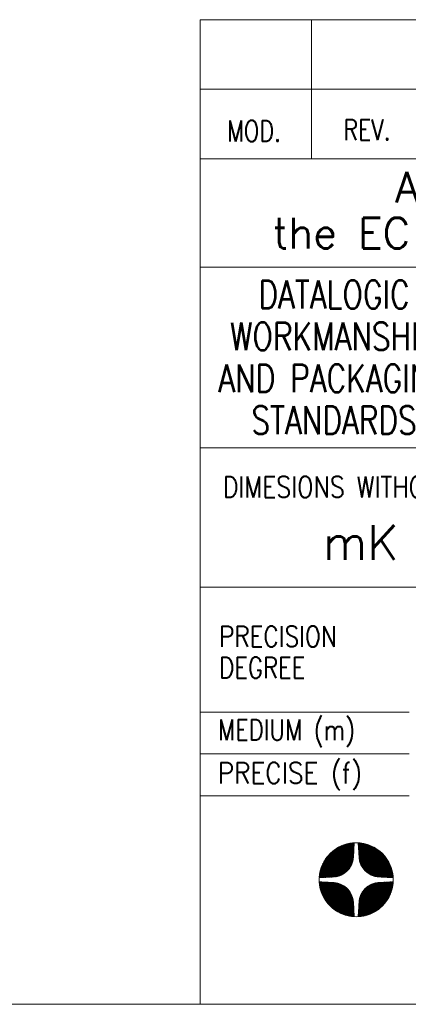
# Model space of a CAD drawing. Header units: millimetres. Extents: x 0 to 415, y 0 to 292.
# Tile 3 of 27: x 212 to 240, y 5 to 76. Entities that reach past the tile are written whole.
import ezdxf

# ---------------------------------------------------------------- set-up
doc = ezdxf.new("R2010")
doc.units = ezdxf.units.MM
doc.layers.add('1', color=7, linetype='Continuous', true_color=0xffffff)
doc.layers.add('256', color=7, linetype='Continuous', true_color=0xffffff)
doc.styles.add('blockfont', font='simplex.shx')
doc.styles.add('ideas_simplex', font='simplex.shx')

# ---------------------------------------------------------------- blocks, each defined once
blk = doc.blocks.new('HATCH19')
at = {"color": 5, "lineweight": 13}
for p, q in [((236.357539, 11.320064), (238.842144, 13.804669)), ((236.359053, 11.348953), (238.813255, 13.803155)), ((236.360567, 11.377842), (238.784365, 13.801641)), ((236.362081, 11.406732), (238.755476, 13.800126)), ((236.363595, 11.435621), (238.726587, 13.798612)), ((236.365109, 11.464511), (238.697697, 13.797098)), ((236.366623, 11.4934), (238.668808, 13.795584)), ((236.368137, 11.52229), (238.639918, 13.79407)), ((236.369601, 11.30475), (238.857458, 13.792607)), ((236.369651, 11.551179), (238.611029, 13.792556)), ((236.371165, 11.580069), (238.582139, 13.791042)), ((236.372679, 11.608958), (238.55325, 13.789528)), ((236.374194, 11.637847), (238.524361, 13.788014)), ((236.375708, 11.666737), (238.495471, 13.7865)), ((236.377222, 11.695626), (238.466582, 13.784986)), ((236.378736, 11.724516), (238.437692, 13.783472)), ((236.38025, 11.753405), (238.408803, 13.781958)), ((236.381764, 11.782295), (238.379913, 13.780444)), ((236.383278, 11.811184), (238.351024, 13.77893)), ((236.384792, 11.840074), (238.322135, 13.777416)), ((236.386306, 11.868963), (238.293245, 13.775902)), ((236.38782, 11.897852), (238.264356, 13.774388)), ((236.389334, 11.926742), (238.235466, 13.772874)), ((236.390848, 11.955631), (238.206577, 13.77136)), ((236.392362, 11.984521), (238.177687, 13.769846)), ((236.393876, 12.01341), (238.148798, 13.768332)), ((236.39539, 12.0423), (238.119908, 13.766818)), ((236.396904, 12.071189), (238.091019, 13.765304)), ((236.398418, 12.100079), (238.06213, 13.76379)), ((236.398944, 11.306718), (238.855491, 13.763264)), ((236.399932, 12.128968), (238.03324, 13.762276)), ((236.401446, 12.157857), (238.004351, 13.760762)), ((236.40296, 12.186747), (237.975461, 13.759248)), ((236.404474, 12.215636), (237.946572, 13.757734)), ((236.405988, 12.244526), (237.917682, 13.75622)), ((236.407502, 12.273415), (237.888793, 13.754706)), ((236.409016, 12.302305), (237.859904, 13.753192)), ((236.41053, 12.331194), (237.831014, 13.751678)), ((236.412325, 12.360364), (237.801844, 13.749883)), ((236.414748, 12.390163), (237.772045, 13.74746)), ((236.417847, 12.420637), (237.741571, 13.744362)), ((236.421673, 12.451838), (237.71037, 13.740536)), ((236.426287, 12.483828), (237.67838, 13.735921)), ((236.428644, 11.309042), (238.853167, 13.733565)), ((236.431762, 12.516679), (237.64553, 13.730446)), ((236.438181, 12.550473), (237.611735, 13.724027)), ((236.445645, 12.585313), (237.576896, 13.716563)), ((236.454276, 12.621319), (237.540889, 13.707932)), ((236.458714, 11.311737), (238.850472, 13.703494)), ((236.464225, 12.658643), (237.503565, 13.697983)), ((236.47568, 12.697474), (237.464735, 13.686528)), ((236.488884, 12.738053), (237.424155, 13.673324)), ((236.489171, 11.314818), (238.84739, 13.673037)), ((236.504159, 12.780703), (237.381505, 13.65805)), ((236.520031, 11.318303), (238.843905, 13.642177)), ((236.521946, 12.825866), (237.336342, 13.640262)), ((236.542881, 12.874177), (237.288031, 13.619327)), ((236.551313, 11.322209), (238.839999, 13.610896)), ((236.567944, 12.926615), (237.235594, 13.594264)), ((236.583035, 11.326556), (238.835652, 13.579173)), ((236.598787, 12.984833), (237.177375, 13.563422)), ((236.61522, 11.331366), (238.830843, 13.546988)), ((236.638663, 13.052085), (237.110124, 13.523545)), ((236.647892, 11.336662), (238.825547, 13.514317)), ((236.681075, 11.34247), (238.819739, 13.481133)), ((236.696171, 13.136968), (237.02524, 13.466037)), ((236.714799, 11.348818), (238.81339, 13.447409)), ((236.749096, 11.355739), (238.806469, 13.413113)), ((236.783999, 11.363268), (238.798941, 13.378209)), ((236.81955, 11.371442), (238.790766, 13.342659)), ((236.85579, 11.380308), (238.7819, 13.306418)), ((236.892772, 11.389914), (238.772295, 13.269437)), ((236.93055, 11.400316), (238.761892, 13.231659)), ((236.969189, 11.41158), (238.750628, 13.193019)), ((237.008764, 11.42378), (238.738428, 13.153444)), ((237.049363, 11.437003), (238.725205, 13.112846)), ((237.091086, 11.451351), (238.710858, 13.071123)), ((237.134055, 11.466944), (238.695264, 13.028154)), ((237.178415, 11.483929), (238.678279, 12.983793)), ((237.224346, 11.502485), (238.659724, 12.937862)), ((237.27207, 11.522833), (238.639376, 12.890139)), ((237.321868, 11.545256), (238.616953, 12.840341)), ((237.37411, 11.570122), (238.592086, 12.788098)), ((237.429294, 11.597931), (238.564277, 12.732914)), ((237.488121, 11.629382), (238.532826, 12.674088)), ((237.551633, 11.665519), (238.49669, 12.610576)), ((237.621508, 11.708019), (238.454189, 12.5407)), ((237.700793, 11.759928), (238.40228, 12.461415)), ((237.796286, 11.828046), (238.334163, 12.365922)), ((237.933104, 11.937489), (238.22472, 12.229104))]:
    blk.add_line(p, q, dxfattribs=at)
blk = doc.blocks.new('HATCH21')
at = {"color": 5, "lineweight": 13}
for p, q in [((236.358574, 16.571414), (236.392138, 16.604978)), ((236.359937, 16.545402), (236.417607, 16.603071)), ((236.3613, 16.519389), (236.442849, 16.600938)), ((236.362663, 16.493377), (236.46787, 16.598584)), ((236.364027, 16.467365), (236.492676, 16.596015)), ((236.36539, 16.441353), (236.517271, 16.593234)), ((236.366753, 16.415341), (236.541659, 16.590247)), ((236.368116, 16.389329), (236.565846, 16.587058)), ((236.36948, 16.363316), (236.589835, 16.583672)), ((236.370843, 16.337304), (236.61363, 16.580092)), ((236.372206, 16.311292), (236.637236, 16.576322)), ((236.373569, 16.28528), (236.660655, 16.572366)), ((236.374933, 16.259268), (236.683892, 16.568227)), ((236.376296, 16.233256), (236.70695, 16.56391)), ((236.377659, 16.207243), (236.729832, 16.559416)), ((236.379022, 16.181231), (236.752541, 16.55475)), ((236.380386, 16.155219), (236.77508, 16.549913)), ((236.381749, 16.129207), (236.797452, 16.54491)), ((236.383112, 16.103195), (236.819659, 16.539742)), ((236.384475, 16.077182), (236.841705, 16.534412)), ((236.385839, 16.05117), (236.863591, 16.528923)), ((236.387202, 16.025158), (236.885321, 16.523278)), ((236.388565, 15.999146), (236.906896, 16.517477)), ((236.389928, 15.973134), (236.928319, 16.511525)), ((236.391292, 15.947122), (236.949592, 16.505422)), ((236.392655, 15.921109), (236.970717, 16.499172)), ((236.394018, 15.895097), (236.991696, 16.492775)), ((236.395381, 15.869085), (237.01253, 16.486234)), ((236.396744, 15.843073), (237.033222, 16.479551)), ((236.398108, 15.817061), (237.053774, 16.472727)), ((236.399471, 15.791049), (237.074187, 16.465764)), ((236.400834, 15.765036), (237.094462, 16.458664)), ((236.402197, 15.739024), (237.114602, 16.451429)), ((236.403561, 15.713012), (237.134608, 16.44406)), ((236.404924, 15.687), (237.154482, 16.436558)), ((236.406287, 15.660988), (237.174224, 16.428925)), ((236.40765, 15.634975), (237.193837, 16.421162)), ((236.409014, 15.608963), (237.213321, 16.41327)), ((236.410377, 15.582951), (237.232678, 16.405252)), ((236.411893, 15.557092), (237.251909, 16.397108)), ((236.413819, 15.531642), (237.271015, 16.388839)), ((236.416141, 15.506589), (237.289998, 16.380446)), ((236.418843, 15.481915), (237.308859, 16.371931)), ((236.42191, 15.457607), (237.327598, 16.363295)), ((236.425328, 15.43365), (237.346217, 16.354538)), ((236.429086, 15.410032), (237.364716, 16.345662)), ((236.433171, 15.386742), (237.383097, 16.336668)), ((236.437573, 15.363769), (237.401361, 16.327556)), ((236.442282, 15.341102), (237.419508, 16.318328)), ((236.447289, 15.318733), (237.43754, 16.308984)), ((236.452584, 15.296654), (237.455457, 16.299526)), ((236.458161, 15.274855), (237.47326, 16.289953)), ((236.464012, 15.25333), (237.490949, 16.280267)), ((236.47013, 15.232073), (237.508526, 16.270469)), ((236.476508, 15.211075), (237.525992, 16.260559)), ((236.48314, 15.190332), (237.543346, 16.250538)), ((236.490022, 15.169838), (237.56059, 16.240407)), ((236.497146, 15.149588), (237.577724, 16.230166)), ((236.50451, 15.129575), (237.59475, 16.219815)), ((236.512107, 15.109797), (237.611666, 16.209357)), ((236.519933, 15.090248), (237.628475, 16.19879)), ((236.527985, 15.070925), (237.645177, 16.188116)), ((236.536259, 15.051823), (237.661771, 16.177335)), ((236.54475, 15.032939), (237.67826, 16.166448)), ((236.553456, 15.014269), (237.694642, 16.155455)), ((236.562373, 14.995811), (237.710919, 16.144357)), ((236.571499, 14.977561), (237.727091, 16.133153)), ((236.58083, 14.959517), (237.743158, 16.121845)), ((236.590364, 14.941676), (237.759122, 16.110433)), ((236.600098, 14.924034), (237.774982, 16.098918)), ((236.610031, 14.906591), (237.790738, 16.087299)), ((236.620159, 14.889344), (237.806391, 16.075576)), ((236.630481, 14.872291), (237.821942, 16.063751)), ((236.640995, 14.85543), (237.83739, 16.051824)), ((236.6517, 14.838759), (237.852736, 16.039795)), ((236.662593, 14.822276), (237.86798, 16.027664)), ((236.673673, 14.805981), (237.883123, 16.015431)), ((236.684938, 14.789871), (237.898164, 16.003097)), ((236.696388, 14.773946), (237.913104, 15.990661)), ((236.708022, 14.758203), (237.927943, 15.978125)), ((236.719837, 14.742643), (237.942682, 15.965488)), ((236.731833, 14.727265), (237.95732, 15.952751)), ((236.74401, 14.712066), (237.971857, 15.939913)), ((236.756367, 14.697047), (237.986294, 15.926975)), ((236.768902, 14.682207), (238.000632, 15.913936)), ((236.781615, 14.667545), (238.014869, 15.900798)), ((236.794506, 14.65306), (238.029006, 15.88756)), ((236.807575, 14.638753), (238.043043, 15.874221)), ((236.82082, 14.624623), (238.05698, 15.860783)), ((236.834243, 14.61067), (238.070818, 15.847245)), ((236.847842, 14.596894), (238.084556, 15.833608)), ((236.861618, 14.583294), (238.098194, 15.81987)), ((236.87557, 14.569871), (238.111732, 15.806033)), ((236.889699, 14.556625), (238.12517, 15.792096)), ((236.904005, 14.543556), (238.138509, 15.778059)), ((236.918489, 14.530664), (238.151748, 15.763923)), ((236.93315, 14.51795), (238.164886, 15.749686)), ((236.94799, 14.505414), (238.177925, 15.735349)), ((236.963008, 14.493057), (238.190864, 15.720912)), ((236.978206, 14.48088), (238.203702, 15.706375)), ((236.993585, 14.468883), (238.21644, 15.691738)), ((237.009144, 14.457067), (238.229077, 15.677)), ((237.024886, 14.445433), (238.241613, 15.662161)), ((237.04081, 14.433982), (238.254049, 15.647221)), ((237.056919, 14.422716), (238.266384, 15.63218)), ((237.073214, 14.411635), (238.278617, 15.617038)), ((237.089696, 14.400741), (238.290748, 15.601794)), ((237.106366, 14.390036), (238.302778, 15.586448)), ((237.123227, 14.379522), (238.314706, 15.571)), ((237.140279, 14.369199), (238.326531, 15.55545)), ((237.157526, 14.35907), (238.338254, 15.539797)), ((237.174968, 14.349137), (238.349873, 15.524042)), ((237.192609, 14.339401), (238.361389, 15.508182)), ((237.210449, 14.329867), (238.372802, 15.492219)), ((237.228493, 14.320535), (238.38411, 15.476152)), ((237.246742, 14.311409), (238.395314, 15.45998)), ((237.265199, 14.302491), (238.406413, 15.443704)), ((237.283868, 14.293784), (238.417406, 15.427322)), ((237.302751, 14.285292), (238.428293, 15.410834)), ((237.321852, 14.277017), (238.439075, 15.39424)), ((237.341175, 14.268965), (238.449749, 15.377539)), ((237.360723, 14.261137), (238.460316, 15.36073)), ((237.3805, 14.253539), (238.470775, 15.343814)), ((237.400512, 14.246175), (238.481126, 15.326789)), ((237.420762, 14.239049), (238.491367, 15.309655)), ((237.441255, 14.232167), (238.501499, 15.292412)), ((237.461997, 14.225534), (238.51152, 15.275058)), ((237.482993, 14.219155), (238.521431, 15.257593)), ((237.50425, 14.213036), (238.53123, 15.240016)), ((237.525774, 14.207185), (238.540916, 15.222327)), ((237.547571, 14.201607), (238.550489, 15.204524)), ((237.56965, 14.19631), (238.559948, 15.186608)), ((237.592018, 14.191302), (238.569292, 15.168577)), ((237.614683, 14.186592), (238.578521, 15.15043)), ((237.637655, 14.182189), (238.587633, 15.132166)), ((237.660944, 14.178103), (238.596627, 15.113786)), ((237.684561, 14.174344), (238.605504, 15.095287)), ((237.708516, 14.170924), (238.614261, 15.076668)), ((237.732823, 14.167855), (238.622898, 15.05793)), ((237.757496, 14.165152), (238.631413, 15.03907)), ((237.782548, 14.162829), (238.639806, 15.020087)), ((237.807996, 14.160902), (238.648076, 15.000981)), ((237.833854, 14.159384), (238.65622, 14.981751)), ((237.859866, 14.158021), (238.664239, 14.962394)), ((237.885878, 14.156658), (238.672131, 14.94291)), ((237.91189, 14.155294), (238.679894, 14.923298)), ((237.937903, 14.153931), (238.687528, 14.903556)), ((237.963915, 14.152568), (238.69503, 14.883683)), ((237.989927, 14.151205), (238.7024, 14.863678)), ((238.015939, 14.149841), (238.709636, 14.843538)), ((238.041951, 14.148478), (238.716736, 14.823263)), ((238.067963, 14.147115), (238.723699, 14.802851)), ((238.093976, 14.145752), (238.730524, 14.7823)), ((238.119988, 14.144388), (238.737207, 14.761608)), ((238.146, 14.143025), (238.743749, 14.740774)), ((238.172012, 14.141662), (238.750146, 14.719796)), ((238.198024, 14.140299), (238.756397, 14.698672)), ((238.224036, 14.138935), (238.762501, 14.6774)), ((238.250049, 14.137572), (238.768454, 14.655977)), ((238.276061, 14.136209), (238.774254, 14.634403)), ((238.302073, 14.134846), (238.779901, 14.612673)), ((238.328085, 14.133482), (238.78539, 14.590787)), ((238.354097, 14.132119), (238.79072, 14.568742)), ((238.380109, 14.130756), (238.795889, 14.546535)), ((238.406122, 14.129393), (238.800893, 14.524164)), ((238.432134, 14.128029), (238.80573, 14.501626)), ((238.458146, 14.126666), (238.810397, 14.478917)), ((238.484158, 14.125303), (238.814891, 14.456036)), ((238.51017, 14.12394), (238.81921, 14.432979)), ((238.536182, 14.122576), (238.823349, 14.409743)), ((238.562195, 14.121213), (238.827305, 14.386324)), ((238.588207, 14.11985), (238.831076, 14.362719)), ((238.614219, 14.118487), (238.834657, 14.338924)), ((238.640231, 14.117123), (238.838044, 14.314936)), ((238.666243, 14.11576), (238.841233, 14.29075)), ((238.692255, 14.114397), (238.844221, 14.266362)), ((238.718268, 14.113034), (238.847003, 14.241769)), ((238.74428, 14.11167), (238.849573, 14.216964)), ((238.770292, 14.110307), (238.851928, 14.191943)), ((238.796304, 14.108944), (238.854062, 14.166701)), ((238.822316, 14.107581), (238.855969, 14.141234))]:
    blk.add_line(p, q, dxfattribs=at)
blk = doc.blocks.new('HATCH23')
at = {"color": 5, "lineweight": 13}
for p, q in [((233.555755, 14.11871), (236.043497, 16.606453)), ((233.557723, 14.148055), (236.014153, 16.604484)), ((233.560049, 14.177755), (235.984452, 16.602159)), ((233.562745, 14.207827), (235.95438, 16.599463)), ((233.565828, 14.238286), (235.923922, 16.59638)), ((233.569314, 14.269147), (235.89306, 16.592893)), ((233.570955, 14.106536), (236.055672, 16.591253)), ((233.573222, 14.30043), (235.861777, 16.588986)), ((233.577571, 14.332154), (235.830053, 16.584637)), ((233.582382, 14.364341), (235.797866, 16.579826)), ((233.58768, 14.397015), (235.765193, 16.574528)), ((233.59349, 14.4302), (235.732008, 16.568718)), ((233.599841, 14.463926), (235.698282, 16.562367)), ((233.599845, 14.10805), (236.054158, 16.562363)), ((233.606764, 14.498225), (235.663983, 16.555444)), ((233.614294, 14.533131), (235.629077, 16.547913)), ((233.622471, 14.568683), (235.593524, 16.539736)), ((233.628734, 14.109564), (236.052644, 16.533474)), ((233.63134, 14.604927), (235.557281, 16.530868)), ((233.640948, 14.641911), (235.520297, 16.52126)), ((233.651354, 14.679692), (235.482516, 16.510854)), ((233.657624, 14.111078), (236.05113, 16.504584)), ((233.662621, 14.718335), (235.443873, 16.499587)), ((233.674825, 14.757914), (235.404294, 16.487383)), ((233.686513, 14.112592), (236.049616, 16.475695)), ((233.688051, 14.798516), (235.363692, 16.474156)), ((233.702403, 14.840243), (235.321965, 16.459804)), ((233.715403, 14.114106), (236.048102, 16.446805)), ((233.718002, 14.883217), (235.278991, 16.444206)), ((233.734992, 14.927583), (235.234625, 16.427215)), ((233.744292, 14.11562), (236.046588, 16.417916)), ((233.753554, 14.97352), (235.188688, 16.408654)), ((233.773182, 14.117134), (236.045074, 16.389027)), ((233.773909, 15.02125), (235.140957, 16.388299)), ((233.79634, 15.071057), (235.091151, 16.365868)), ((233.802071, 14.118648), (236.04356, 16.360137)), ((233.821217, 15.123309), (235.038899, 16.340991)), ((233.830961, 14.120162), (236.042046, 16.331248)), ((233.849037, 15.178505), (234.983703, 16.31317)), ((233.85985, 14.121676), (236.040532, 16.302358)), ((233.880504, 15.237347), (234.924861, 16.281704)), ((233.888739, 14.12319), (236.039018, 16.273469)), ((233.91666, 15.300878), (234.861329, 16.245548)), ((233.917629, 14.124704), (236.037504, 16.244579)), ((233.946518, 14.126218), (236.03599, 16.21569)), ((233.959188, 15.370782), (234.791426, 16.20302)), ((233.975408, 14.127732), (236.034476, 16.186801)), ((234.004297, 14.129246), (236.032962, 16.157911)), ((234.011141, 15.45011), (234.712098, 16.151067)), ((234.033187, 14.130761), (236.031448, 16.129022)), ((234.062076, 14.132275), (236.029934, 16.100132)), ((234.079341, 15.545686), (234.616521, 16.082866)), ((234.090966, 14.133789), (236.02842, 16.071243)), ((234.119855, 14.135303), (236.026906, 16.042353)), ((234.148745, 14.136817), (236.025392, 16.013464)), ((234.177634, 14.138331), (236.023878, 15.984574)), ((234.189084, 15.682804), (234.479403, 15.973124)), ((234.206524, 14.139845), (236.022364, 15.955685)), ((234.235413, 14.141359), (236.02085, 15.926796)), ((234.264302, 14.142873), (236.019336, 15.897906)), ((234.293192, 14.144387), (236.017822, 15.869017)), ((234.322081, 14.145901), (236.016308, 15.840127)), ((234.350971, 14.147415), (236.014794, 15.811238)), ((234.37986, 14.148929), (236.01328, 15.782348)), ((234.40875, 14.150443), (236.011766, 15.753459)), ((234.437639, 14.151957), (236.010252, 15.724569)), ((234.466529, 14.153471), (236.008738, 15.69568)), ((234.495418, 14.154985), (236.007224, 15.666791)), ((234.524308, 14.156499), (236.00571, 15.637901)), ((234.553197, 14.158013), (236.004196, 15.609012)), ((234.582087, 14.159527), (236.002682, 15.580122)), ((234.611255, 14.16132), (236.000889, 15.550954)), ((234.641051, 14.163741), (235.998468, 15.521158)), ((234.671522, 14.166837), (235.995372, 15.490686)), ((234.702721, 14.17066), (235.991549, 15.459488)), ((234.734708, 14.175272), (235.986937, 15.427501)), ((234.767555, 14.180743), (235.981466, 15.394654)), ((234.801346, 14.187159), (235.97505, 15.360863)), ((234.836181, 14.194619), (235.96759, 15.326027)), ((234.872184, 14.203245), (235.958963, 15.290025)), ((234.909502, 14.213189), (235.94902, 15.252706)), ((234.948327, 14.224638), (235.937571, 15.213882)), ((234.988899, 14.237835), (235.924374, 15.173309)), ((235.031541, 14.253102), (235.909107, 15.130667)), ((235.076694, 14.270878), (235.89133, 15.085515)), ((235.124992, 14.291801), (235.870408, 15.037217)), ((235.177412, 14.316846), (235.845363, 14.984797)), ((235.235605, 14.347663), (235.814545, 14.926604)), ((235.302814, 14.387497), (235.774712, 14.859395)), ((235.387599, 14.444906), (235.717302, 14.77461))]:
    blk.add_line(p, q, dxfattribs=at)
blk = doc.blocks.new('HATCH25')
at = {"color": 5, "lineweight": 13}
for p, q in [((233.55723, 13.770071), (233.590794, 13.803635)), ((233.559137, 13.744602), (233.616806, 13.802271)), ((233.56127, 13.71936), (233.642818, 13.800908)), ((233.563624, 13.694338), (233.66883, 13.799545)), ((233.566194, 13.669533), (233.694843, 13.798182)), ((233.568974, 13.644938), (233.720855, 13.796818)), ((233.571961, 13.620549), (233.746867, 13.795455)), ((233.57515, 13.596363), (233.772879, 13.794092)), ((233.578537, 13.572374), (233.798891, 13.792729)), ((233.582117, 13.548579), (233.824904, 13.791366)), ((233.585886, 13.524973), (233.850916, 13.790002)), ((233.589842, 13.501553), (233.876928, 13.788639)), ((233.593981, 13.478316), (233.90294, 13.787276)), ((233.598298, 13.455259), (233.928952, 13.785913)), ((233.602792, 13.432377), (233.954965, 13.784549)), ((233.607459, 13.409668), (233.980977, 13.783186)), ((233.612295, 13.387129), (234.006989, 13.781823)), ((233.617299, 13.364757), (234.033001, 13.78046)), ((233.622466, 13.342549), (234.059013, 13.779096)), ((233.627796, 13.320504), (234.085026, 13.777733)), ((233.633285, 13.298617), (234.111038, 13.77637)), ((233.638931, 13.276887), (234.13705, 13.775007)), ((233.644731, 13.255312), (234.163062, 13.773643)), ((233.650683, 13.233889), (234.189074, 13.77228)), ((233.656786, 13.212617), (234.215086, 13.770917)), ((233.663037, 13.191492), (234.241099, 13.769554)), ((233.669433, 13.170513), (234.267111, 13.768191)), ((233.675974, 13.149679), (234.293123, 13.766827)), ((233.682658, 13.128986), (234.319135, 13.765464)), ((233.689481, 13.108435), (234.345147, 13.764101)), ((233.696444, 13.088022), (234.37116, 13.762738)), ((233.703544, 13.067746), (234.397172, 13.761374)), ((233.710779, 13.047606), (234.423184, 13.760011)), ((233.718148, 13.0276), (234.449196, 13.758648)), ((233.72565, 13.007727), (234.475208, 13.757285)), ((233.733284, 12.987984), (234.501221, 13.755921)), ((233.741046, 12.968372), (234.527233, 13.754558)), ((233.748938, 12.948888), (234.553245, 13.753195)), ((233.756956, 12.929531), (234.579257, 13.751832)), ((233.7651, 12.9103), (234.605116, 13.750315)), ((233.773369, 12.891193), (234.630566, 13.74839)), ((233.781762, 12.87221), (234.65562, 13.746068)), ((233.790277, 12.85335), (234.680293, 13.743366)), ((233.798913, 12.834611), (234.704602, 13.740299)), ((233.80767, 12.815992), (234.728558, 13.73688)), ((233.816546, 12.797492), (234.752176, 13.733123)), ((233.82554, 12.779111), (234.775466, 13.729037)), ((233.834652, 12.760848), (234.79844, 13.724635)), ((233.84388, 12.7427), (234.821106, 13.719927)), ((233.853224, 12.724669), (234.843475, 13.71492)), ((233.862682, 12.706752), (234.865555, 13.709624)), ((233.872255, 12.688949), (234.887353, 13.704047)), ((233.881941, 12.671259), (234.908878, 13.698197)), ((233.891739, 12.653682), (234.930136, 13.692079)), ((233.901649, 12.636217), (234.951133, 13.685701)), ((233.91167, 12.618862), (234.971876, 13.679068)), ((233.921801, 12.601618), (234.99237, 13.672187)), ((233.932042, 12.584484), (235.012621, 13.665062)), ((233.942393, 12.567459), (235.032633, 13.657699)), ((233.952851, 12.550542), (235.052411, 13.650102)), ((233.963418, 12.533733), (235.07196, 13.642275)), ((233.974092, 12.517032), (235.091283, 13.634223)), ((233.984873, 12.500437), (235.110385, 13.62595)), ((233.99576, 12.483949), (235.129269, 13.617458)), ((234.006753, 12.467567), (235.147939, 13.608753)), ((234.017851, 12.45129), (235.166397, 13.599835)), ((234.029055, 12.435118), (235.184647, 13.59071)), ((234.040363, 12.41905), (235.202691, 13.581379)), ((234.051775, 12.403087), (235.220533, 13.571845)), ((234.06329, 12.387227), (235.238174, 13.56211)), ((234.07491, 12.371471), (235.255617, 13.552178)), ((234.086632, 12.355817), (235.272864, 13.54205)), ((234.098457, 12.340267), (235.289917, 13.531727)), ((234.110384, 12.324819), (235.306779, 13.521213)), ((234.122413, 12.309473), (235.32345, 13.510509)), ((234.134545, 12.294229), (235.339932, 13.499616)), ((234.146777, 12.279086), (235.356228, 13.488536)), ((234.159112, 12.264045), (235.372337, 13.47727)), ((234.171547, 12.249104), (235.388263, 13.46582)), ((234.184083, 12.234265), (235.404005, 13.454187)), ((234.19672, 12.219527), (235.419565, 13.442372)), ((234.209457, 12.204889), (235.434944, 13.430375)), ((234.222295, 12.190351), (235.450142, 13.418198)), ((234.235233, 12.175914), (235.465162, 13.405842)), ((234.248272, 12.161577), (235.480002, 13.393307)), ((234.26141, 12.14734), (235.494664, 13.380594)), ((234.274649, 12.133203), (235.509148, 13.367702)), ((234.287987, 12.119166), (235.523455, 13.354634)), ((234.301425, 12.105228), (235.537585, 13.341388)), ((234.314963, 12.091391), (235.551538, 13.327966)), ((234.3286, 12.077653), (235.565314, 13.314367)), ((234.342338, 12.064015), (235.578914, 13.300591)), ((234.356175, 12.050477), (235.592337, 13.286639)), ((234.370112, 12.037038), (235.605583, 13.27251)), ((234.384149, 12.0237), (235.618652, 13.258203)), ((234.398285, 12.010461), (235.631544, 13.24372)), ((234.412522, 11.997322), (235.644258, 13.229058)), ((234.426859, 11.984284), (235.656794, 13.214219)), ((234.441296, 11.971345), (235.669151, 13.1992)), ((234.455833, 11.958507), (235.681328, 13.184002)), ((234.47047, 11.945769), (235.693326, 13.168624)), ((234.485209, 11.933132), (235.705142, 13.153065)), ((234.500047, 11.920595), (235.716776, 13.137323)), ((234.514987, 11.908159), (235.728226, 13.121398)), ((234.530028, 11.895825), (235.739493, 13.105289)), ((234.54517, 11.883592), (235.750573, 13.088995)), ((234.560414, 11.87146), (235.761467, 13.072513)), ((234.57576, 11.85943), (235.772172, 13.055842)), ((234.591208, 11.847503), (235.782687, 13.038982)), ((234.606758, 11.835677), (235.79301, 13.021929)), ((234.622411, 11.823955), (235.803139, 13.004683)), ((234.638167, 11.812335), (235.813072, 12.98724)), ((234.654026, 11.800819), (235.822807, 12.9696)), ((234.669989, 11.789407), (235.832342, 12.951759)), ((234.686056, 11.778099), (235.841673, 12.933716)), ((234.702228, 11.766895), (235.8508, 12.915467)), ((234.718504, 11.755796), (235.859718, 12.897009)), ((234.734886, 11.744803), (235.868424, 12.878341)), ((234.751374, 11.733915), (235.876917, 12.859457)), ((234.767968, 11.723134), (235.885191, 12.840356)), ((234.78467, 11.712459), (235.893244, 12.821034)), ((234.801478, 11.701892), (235.901071, 12.801486)), ((234.818394, 11.691433), (235.908669, 12.781708)), ((234.835419, 11.681083), (235.916033, 12.761697)), ((234.852553, 11.670841), (235.923159, 12.741447)), ((234.869797, 11.660709), (235.930041, 12.720954)), ((234.887151, 11.650688), (235.936674, 12.700212)), ((234.904616, 11.640778), (235.943053, 12.679215)), ((234.922192, 11.630979), (235.949172, 12.657959)), ((234.939882, 11.621293), (235.955024, 12.636435)), ((234.957684, 11.61172), (235.960602, 12.614637)), ((234.9756, 11.602261), (235.965899, 12.592559)), ((234.993632, 11.592916), (235.970906, 12.570191)), ((235.011778, 11.583688), (235.975616, 12.547525)), ((235.030042, 11.574576), (235.980019, 12.524553)), ((235.048422, 11.565581), (235.984106, 12.501264)), ((235.066922, 11.556705), (235.987865, 12.477648)), ((235.08554, 11.547948), (235.991284, 12.453692)), ((235.104279, 11.539311), (235.994353, 12.429385)), ((235.123139, 11.530795), (235.997056, 12.404713)), ((235.142121, 11.522402), (235.999379, 12.379661)), ((235.161227, 11.514133), (236.001306, 12.354212)), ((235.180458, 11.505988), (236.002824, 12.328355)), ((235.199814, 11.497969), (236.004187, 12.302342)), ((235.219298, 11.490078), (236.005551, 12.27633)), ((235.23891, 11.482314), (236.006914, 12.250318)), ((235.258652, 11.474681), (236.008277, 12.224306)), ((235.278525, 11.467178), (236.00964, 12.198294)), ((235.29853, 11.459808), (236.011004, 12.172282)), ((235.31867, 11.452573), (236.012367, 12.146269)), ((235.338945, 11.445472), (236.01373, 12.120257)), ((235.359357, 11.438509), (236.015093, 12.094245)), ((235.379909, 11.431685), (236.016457, 12.068233)), ((235.4006, 11.425001), (236.01782, 12.042221)), ((235.421434, 11.41846), (236.019183, 12.016209)), ((235.442412, 11.412062), (236.020546, 11.990196)), ((235.463537, 11.405811), (236.02191, 11.964184)), ((235.484809, 11.399708), (236.023273, 11.938172)), ((235.506231, 11.393755), (236.024636, 11.91216)), ((235.527806, 11.387954), (236.025999, 11.886148)), ((235.549535, 11.382308), (236.027363, 11.860135)), ((235.571421, 11.376818), (236.028726, 11.834123)), ((235.593466, 11.371488), (236.030089, 11.808111)), ((235.615673, 11.36632), (236.031452, 11.782099)), ((235.638044, 11.361316), (236.032815, 11.756087)), ((235.660583, 11.356479), (236.034179, 11.730075)), ((235.683291, 11.351811), (236.035542, 11.704062)), ((235.706172, 11.347317), (236.036905, 11.67805)), ((235.729229, 11.342999), (236.038268, 11.652038)), ((235.752466, 11.33886), (236.039632, 11.626026)), ((235.775885, 11.334903), (236.040995, 11.600014)), ((235.799489, 11.331133), (236.042358, 11.574001)), ((235.823284, 11.327552), (236.043721, 11.547989)), ((235.847272, 11.324165), (236.045085, 11.521977)), ((235.871458, 11.320975), (236.046448, 11.495965)), ((235.895846, 11.317988), (236.047811, 11.469953)), ((235.92044, 11.315206), (236.049174, 11.443941)), ((235.945245, 11.312636), (236.050538, 11.417928)), ((235.970265, 11.310281), (236.051901, 11.391916)), ((235.995507, 11.308147), (236.053264, 11.365904)), ((236.020975, 11.306239), (236.054627, 11.339892))]:
    blk.add_line(p, q, dxfattribs=at)
blk = doc.blocks.new('TabularNote1')
at = {"layer": '1', "color": 7, "linetype": 'Continuous', "lineweight": 18}
for p, q in [((0, 5), (8, 5)), ((0, 5), (0, 0)), ((8, 5), (8, 0)), ((8, 5), (16, 5)), ((0, 0), (8, 0)), ((8, 0), (16, 0))]:
    blk.add_line(p, q, dxfattribs=at)

msp = doc.modelspace()

# ---------------------------------------------------------------- linework, layer by layer
at = {"layer": '256', "color": 4, "linetype": 'Continuous', "lineweight": 18}
for p, q in [((233, 72.794), (233, 65.794)), ((225, 70.794), (415, 70.794)), ((225, 58), (415, 58)), ((225, 35), (415, 35)), ((225, 26), (240, 26)), ((225, 23), (240, 23))]:
    msp.add_line(p, q, dxfattribs=at)
at = {"layer": '256', "color": 3, "linetype": 'Continuous', "lineweight": 18}
for p, q in [((225, 70.794), (225, 5)), ((225, 65.794), (415, 65.794)), ((225, 45), (233, 45)), ((225, 45), (233, 45)), ((233, 45), (241, 45)), ((233, 45), (241, 45)), ((225, 20), (240, 20)), ((15, 5), (415, 5))]:
    msp.add_line(p, q, dxfattribs=at)
at = {"layer": '256', "color": 5, "linetype": 'Continuous', "lineweight": 18}
for p, q in [((236.003, 15.579), (236.057, 16.612)), ((236.003, 15.579), (236.057, 16.607)), ((236.411, 15.579), (236.356, 16.612)), ((236.357, 16.607), (236.411, 15.579)), ((234.583, 14.16), (233.55, 14.105)), ((233.555, 14.106), (234.583, 14.16)), ((237.83, 14.16), (238.858, 14.106)), ((237.83, 14.16), (238.863, 14.105)), ((234.583, 13.752), (233.55, 13.806)), ((234.583, 13.752), (233.555, 13.806)), ((238.858, 13.806), (237.83, 13.752)), ((237.83, 13.752), (238.863, 13.806)), ((236.057, 11.304), (236.003, 12.332)), ((236.003, 12.332), (236.057, 11.299)), ((236.411, 12.332), (236.356, 11.299)), ((236.411, 12.332), (236.357, 11.304))]:
    msp.add_line(p, q, dxfattribs=at)
msp.add_circle((236.207, 13.956), 2.656, dxfattribs=at)
for centre, radius, start, end in [((236.207, 13.956), 2.656, 93.23975, 176.76025), ((236.207, 13.956), 2.656, 3.23975, 86.76025), ((234.505, 15.658), 1.5, 273, 357), ((234.505, 15.658), 1.5, 273, 357), ((237.909, 15.658), 1.5, 183, 267), ((237.909, 15.658), 1.5, 183, 267), ((236.207, 13.956), 2.656, 183.23975, 266.76025), ((234.505, 12.254), 1.5, 3, 87), ((234.505, 12.254), 1.5, 3, 87), ((236.207, 13.956), 2.656, 273.23975, 356.76025), ((237.909, 12.254), 1.5, 93, 177), ((237.909, 12.254), 1.5, 93, 177)]:
    msp.add_arc(centre, radius, start, end, dxfattribs=at)

# ---------------------------------------------------------------- block references
at = {"layer": '1', "color": 172, "linetype": 'Continuous', "lineweight": 18}
msp.add_blockref('TabularNote1', (225, 70.794), dxfattribs=at)
at = {"layer": '256', "color": 5, "linetype": 'Continuous', "lineweight": 13}
for name in ['HATCH23', 'HATCH21', 'HATCH25', 'HATCH19']:
    msp.add_blockref(name, (0, 0), dxfattribs=at)

# ---------------------------------------------------------------- texts
at = {"layer": '1', "color": 7, "linetype": 'Continuous', "lineweight": 18, "insert": (233.82, 36.129), "char_height": 2.5, "attachment_point": 7, "line_spacing_factor": 1.204819, "style": 'ideas_simplex'}
msp.add_mtext('\\W0.9917;mK according to ISO 2768', dxfattribs=at)
at = {"layer": '256', "color": 1, "linetype": 'Continuous', "lineweight": 13, "char_height": 2, "attachment_point": 7, "line_spacing_factor": 0.903614, "style": 'blockfont'}
for insert in [(228.162, 71.167), (236.24, 71.066)]:
    msp.add_mtext('\\W0.9844; ', dxfattribs=dict(at, insert=insert))
at = {"layer": '256', "color": 4, "linetype": 'Continuous', "lineweight": 13, "char_height": 1.5, "attachment_point": 7, "line_spacing_factor": 0.903614, "style": 'blockfont'}
for s, insert in [('\\W0.7821;MOD.', (226.931, 67.039)), ('\\W0.7742;REV.', (235.289, 67.126)), ('\\W0.8308;DIMESIONS WITHOUT TOLERANCE DEGREE:', (226.621, 41.451)), ('\\W0.8120;PRECISION', (226.359, 30.698)), ('\\W0.8036;DEGREE', (226.359, 28.448)), ('\\W0.7974;MEDIUM (m)', (226.283, 23.485)), ('\\W0.8715;PRECISE (f)', (226.257, 20.385))]:
    msp.add_mtext(s, dxfattribs=dict(at, insert=insert))
at = {"layer": '256', "color": 3, "linetype": 'Continuous', "lineweight": 13, "line_spacing_factor": 0.903614, "style": 'blockfont'}
for s, insert, char_height, attachment_point in [('\\W0.9988;All materials employed have to be selected among RoHS compliant materials:', (239.003, 61.917), 2.2, 7), ('\\W0.9983;the EC directives to be referred to are 2002/95/EC and correlated subsequent ones.', (230.203, 58.617), 2.2, 7), ('\\W0.7821;DATALOGIC\\PWORKMANSHIP\\PAND PACKAGING\\PSTANDARDS', (234.612, 46), 2, 8)]:
    msp.add_mtext(s, dxfattribs=dict(at, insert=insert, char_height=char_height, attachment_point=attachment_point))

doc.saveas('drawing.dxf')
